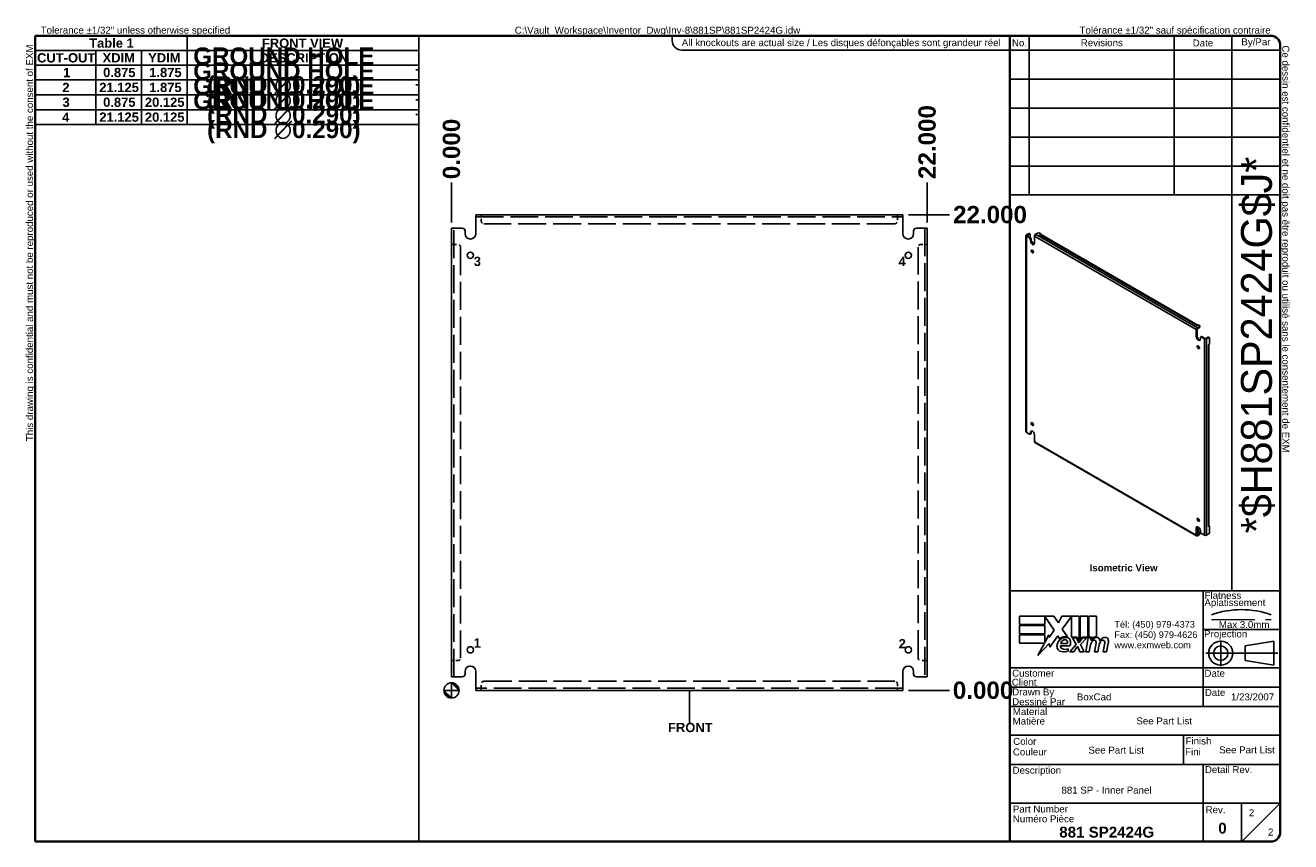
# Model space of a CAD drawing. Header units: inches. Extents: x 2.5 to 61, y 1.7 to 39.5.
import ezdxf
from ezdxf.enums import TextEntityAlignment as Align

# ---------------------------------------------------------------- set-up
doc = ezdxf.new("R2010")
doc.units = ezdxf.units.IN
doc.header["$LTSCALE"] = 6.666667
doc.header["$MEASUREMENT"] = 0
for name, pattern in [('CHAIN', [0.7087, 0.4724, -0.0591, 0.1181, -0.0591]), ('DASHED', [0.2067, 0.1654, -0.0413]), ('DASHED_SPACE', [0.2067, 0.1654, -0.0413])]:
    doc.linetypes.add(name, pattern=pattern)
doc.layers.get('0').update_dxf_attribs({"lineweight": 25})
for name, color, linetype, lineweight in [('Centerline(ANSI)', 7, 'Continuous', 25), ('Dimensions(ANSI)', 7, 'Continuous', 25), ('Hidden Edges(ANSI)', 7, 'DASHED_SPACE', 25), ('Sketch Geometry(ANSI)', 7, 'Continuous', 25), ('Symbols(ANSI)', 7, 'Continuous', 25), ('Visible Edges(ANSI)', 7, 'Continuous', 25), ('Visible Tangent Edges(ANSI)', 7, 'Continuous', 25), ('Work Point(ANSI)', 7, 'Continuous', 25)]:
    doc.layers.add(name, color=color, linetype=linetype, lineweight=lineweight)
doc.styles.add('Current-ANSI', font='arial.ttf')
doc.styles.add('Dimension-ANSI', font='arialbd.ttf')
doc.styles.add('Text Style44', font='arialbd.ttf')
doc.styles.add('Text Style83', font='FRE3OF9X.TTF')
doc.dimstyles.new('INCH-ANSI', dxfattribs={"dimscale": 6.666667, "dimtxt": 0.12, "dimasz": 0.098425, "dimexe": 0.04, "dimexo": 0.04, "dimgap": 0.031496, "dimtad": 0, "dimtih": 1, "dimtoh": 1, "dimdec": 3, "dimrnd": 1e-08, "dimzin": 0, "dimdsep": 46, "dimtxsty": 'Dimension-ANSI', "dimcen": 0.09, "dimdle": 0.312, "dimclrd": 179, "dimclre": 179, "dimclrt": 7, "dimadec": 1, "dimazin": 0, "dimtfac": 1, "dimtdec": 3, "dimtofl": 0, "dimtmove": 0, "dimatfit": 3, "dimfxl": 1, "dimtolj": 1, "dimtzin": 4, "dimlwd": 25, "dimlwe": 25, "dimarcsym": 0})
doc.dimstyles.new('INCH-ANSI-VERTICAL', dxfattribs={"dimscale": 6.666667, "dimtxt": 0.12, "dimasz": 0.098425, "dimexe": 0.04, "dimexo": 0.04, "dimgap": 0.031496, "dimtad": 0, "dimtih": 1, "dimtoh": 1, "dimdec": 3, "dimrnd": 1e-08, "dimzin": 0, "dimdsep": 46, "dimtxsty": 'Dimension-ANSI', "dimcen": 0.09, "dimdle": 0.312, "dimclrd": 179, "dimclre": 179, "dimclrt": 7, "dimadec": 1, "dimazin": 0, "dimtfac": 1, "dimtdec": 3, "dimtofl": 0, "dimtmove": 0, "dimatfit": 3, "dimfxl": 1, "dimtolj": 1, "dimtzin": 4, "dimlwd": 25, "dimlwe": 25, "dimarcsym": 0})

# ---------------------------------------------------------------- blocks, each defined once
blk = doc.blocks.new('Origin Indicator Symbol1')
at = {"layer": 'Dimensions(ANSI)'}
h = blk.add_hatch(color=7, dxfattribs=at)
edge = h.paths.add_edge_path(flags=0)
edge.add_line((5.83, 2.313), (5.928, 2.214))
edge.add_arc((5.83, 2.214), 0.0984, 0, 90)
h = blk.add_hatch(color=7, dxfattribs=at)
edge = h.paths.add_edge_path(flags=0)
edge.add_line((5.83, 2.116), (5.731, 2.214))
edge.add_arc((5.83, 2.214), 0.0984, 180, 270)
at = {"layer": 'Dimensions(ANSI)', "color": 7, "linetype": 'Continuous'}
for p, q in [((5.83, 2.313), (5.928, 2.214)), ((5.83, 2.116), (5.731, 2.214))]:
    blk.add_line(p, q, dxfattribs=at)
at = {"layer": 'Dimensions(ANSI)', "color": 7, "linetype": 'Continuous', "flags": 128}
for points in [[(5.83, 2.214), (5.928, 2.214), (5.83, 2.313), (5.83, 2.214)], [(5.83, 2.214), (5.83, 2.313), (5.83, 2.116), (5.83, 2.214)], [(5.83, 2.214), (5.83, 2.116), (5.731, 2.214), (5.83, 2.214)], [(5.83, 2.214), (5.731, 2.214), (5.83, 2.214), (5.83, 2.214)]]:
    blk.add_lwpolyline(points, dxfattribs=at)
at = {"layer": 'Dimensions(ANSI)', "color": 7, "linetype": 'Continuous'}
blk.add_circle((5.83, 2.214), 0.0984, dxfattribs=at)
for start, end in [(0, 90), (180, 270)]:
    blk.add_arc((5.83, 2.214), 0.0984, start, end, dxfattribs=at)
at = {"layer": 'Dimensions(ANSI)', "color": 7}
for points in [[(5.83, 2.214), (5.928, 2.214), (5.83, 2.313), (5.83, 2.214)], [(5.83, 2.214), (5.83, 2.313), (5.83, 2.116), (5.83, 2.214)], [(5.83, 2.214), (5.83, 2.116), (5.731, 2.214), (5.83, 2.214)], [(5.83, 2.214), (5.731, 2.214), (5.83, 2.214)]]:
    blk.add_solid(points, dxfattribs=at)
blk = doc.blocks.new('Datum Identifier4')
at = {"layer": 'Symbols(ANSI)', "color": 7, "linetype": 'Continuous', "lineweight": 25}
for p, q in [((8.91, 2.116), (8.91, 2.214)), ((8.91, 2.116), (8.91, 1.98)), ((8.91, 1.98), (8.91, 1.796))]:
    blk.add_line(p, q, dxfattribs=at)
at = {"layer": 'Symbols(ANSI)', "color": 7, "insert": (8.634, 1.672), "char_height": 0.12, "attachment_point": 7, "line_spacing_factor": 0.25, "style": 'Dimension-ANSI'}
blk.add_mtext('FRONT', dxfattribs=at)
blk = doc.blocks.new('Hole Table1')
at = {"layer": 'Symbols(ANSI)'}
for p, q in [((0.438, 9.541), (0.438, 10.692)), ((0.438, 10.692), (5.407, 10.692)), ((5.407, 10.692), (5.407, 9.541)), ((0.438, 10.501), (1.225, 10.501)), ((1.225, 10.501), (1.225, 10.311)), ((1.225, 10.501), (1.816, 10.501)), ((1.225, 10.501), (1.225, 10.311)), ((1.816, 10.501), (1.816, 10.311)), ((1.816, 10.501), (2.406, 10.501)), ((1.816, 10.501), (1.816, 10.311)), ((2.406, 10.501), (2.406, 10.311)), ((2.406, 10.501), (5.407, 10.501)), ((2.406, 10.501), (2.406, 10.311)), ((0.438, 10.311), (1.225, 10.311)), ((0.438, 10.311), (1.225, 10.311)), ((1.225, 10.311), (1.816, 10.311)), ((1.225, 10.311), (1.225, 10.119)), ((1.225, 10.311), (1.816, 10.311)), ((1.225, 10.311), (1.225, 10.119)), ((1.816, 10.311), (2.406, 10.311)), ((1.816, 10.311), (1.816, 10.119)), ((1.816, 10.311), (2.406, 10.311)), ((1.816, 10.311), (1.816, 10.119)), ((2.406, 10.311), (5.407, 10.311)), ((2.406, 10.311), (2.406, 10.119)), ((2.406, 10.311), (5.407, 10.311)), ((2.406, 10.311), (2.406, 10.119)), ((0.438, 10.119), (1.225, 10.119)), ((0.438, 10.119), (1.225, 10.119)), ((1.225, 10.119), (1.816, 10.119)), ((1.225, 10.119), (1.225, 9.926)), ((1.225, 10.119), (1.816, 10.119)), ((1.225, 10.119), (1.225, 9.926)), ((1.816, 10.119), (2.406, 10.119)), ((1.816, 10.119), (1.816, 9.926)), ((1.816, 10.119), (2.406, 10.119)), ((1.816, 10.119), (1.816, 9.926)), ((2.406, 10.119), (5.407, 10.119)), ((2.406, 10.119), (2.406, 9.926)), ((2.406, 10.119), (5.407, 10.119)), ((2.406, 10.119), (2.406, 9.926)), ((0.438, 9.926), (1.225, 9.926)), ((0.438, 9.926), (1.225, 9.926)), ((1.225, 9.926), (1.816, 9.926)), ((1.225, 9.926), (1.225, 9.733)), ((1.225, 9.926), (1.816, 9.926)), ((1.225, 9.926), (1.225, 9.733)), ((1.816, 9.926), (2.406, 9.926)), ((1.816, 9.926), (1.816, 9.733)), ((1.816, 9.926), (2.406, 9.926)), ((1.816, 9.926), (1.816, 9.733)), ((2.406, 9.926), (5.407, 9.926)), ((2.406, 9.926), (2.406, 9.733)), ((2.406, 9.926), (5.407, 9.926)), ((2.406, 9.926), (2.406, 9.733)), ((0.438, 9.733), (1.225, 9.733)), ((0.438, 9.733), (1.225, 9.733)), ((1.225, 9.733), (1.816, 9.733)), ((1.225, 9.733), (1.225, 9.541)), ((1.225, 9.733), (1.816, 9.733)), ((1.225, 9.733), (1.225, 9.541)), ((1.816, 9.733), (2.406, 9.733)), ((1.816, 9.733), (1.816, 9.541)), ((1.816, 9.733), (2.406, 9.733)), ((1.816, 9.733), (1.816, 9.541)), ((2.406, 9.733), (5.407, 9.733)), ((2.406, 9.733), (2.406, 9.541)), ((2.406, 9.733), (5.407, 9.733)), ((2.406, 9.733), (2.406, 9.541)), ((0.438, 9.541), (1.225, 9.541)), ((5.407, 9.541), (0.438, 9.541)), ((1.225, 9.541), (1.816, 9.541)), ((1.816, 9.541), (2.406, 9.541)), ((2.406, 9.541), (5.407, 9.541))]:
    blk.add_line(p, q, dxfattribs=at)
at = {"layer": 'Symbols(ANSI)', "color": 7, "char_height": 0.12, "attachment_point": 7, "line_spacing_factor": 0.25, "style": 'Dimension-ANSI'}
for s, insert in [('                                          FRONT VIEW', (1.418, 10.534)), ('CUT-OUT', (0.463, 10.344)), ('XDIM', (1.311, 10.346)), ('YDIM', (1.901, 10.346)), ('DESCRIPTION', (3.346, 10.344)), ('1', (0.799, 10.155)), ('0.875', (1.318, 10.154)), ('1.875', (1.915, 10.154)), ('-', (5.361, 10.204)), ('2', (0.79, 9.962)), ('21.125', (1.269, 9.961)), ('1.875', (1.915, 9.961)), ('-', (5.361, 10.011)), ('3', (0.792, 9.769)), ('0.875', (1.318, 9.769)), ('20.125', (1.859, 9.769)), ('-', (5.361, 9.818)), ('4', (0.788, 9.577)), ('21.125', (1.269, 9.576)), ('20.125', (1.859, 9.576)), ('-', (5.361, 9.626))]:
    blk.add_mtext(s, dxfattribs=dict(at, insert=insert))
blk = doc.blocks.new('Leader Text1')
at = {"layer": 'Symbols(ANSI)', "color": 7, "insert": (6.118, 7.708), "char_height": 0.12, "attachment_point": 7, "line_spacing_factor": 0.25, "style": 'Dimension-ANSI'}
blk.add_mtext('3', dxfattribs=at)
blk = doc.blocks.new('Leader Text2')
at = {"layer": 'Symbols(ANSI)', "color": 7, "insert": (11.619, 7.709), "char_height": 0.12, "attachment_point": 7, "line_spacing_factor": 0.25, "style": 'Dimension-ANSI'}
blk.add_mtext('4', dxfattribs=at)
blk = doc.blocks.new('Leader Text3')
at = {"layer": 'Symbols(ANSI)', "color": 7, "insert": (6.117, 2.768), "char_height": 0.12, "attachment_point": 7, "line_spacing_factor": 0.25, "style": 'Dimension-ANSI'}
blk.add_mtext('1', dxfattribs=at)
blk = doc.blocks.new('Leader Text4')
at = {"layer": 'Symbols(ANSI)', "color": 7, "insert": (11.621, 2.759), "char_height": 0.12, "attachment_point": 7, "line_spacing_factor": 0.25, "style": 'Dimension-ANSI'}
blk.add_mtext('2', dxfattribs=at)
blk = doc.blocks.new('*D15')
at = {"layer": 'Defpoints', "color": 0, "linetype": 'Continuous', "transparency": 16777216}
for p in [(22.175, 32.178), (22.175, 30.071), (22.175, 30.071)]:
    blk.add_point(p, dxfattribs=at)
at = {"layer": 'Dimensions(ANSI)', "color": 179, "linetype": 'Continuous', "lineweight": 25, "transparency": 16777216}
blk.add_line((22.175, 30.338), (22.175, 32.178), dxfattribs=at)
at = {"layer": 'Dimensions(ANSI)', "color": 7, "linetype": 'Continuous', "lineweight": 25, "transparency": 16777216, "insert": (22.175, 33.735), "char_height": 0.8, "attachment_point": 5, "rotation": 90, "style": 'Dimension-ANSI'}
blk.add_mtext('\\A1;0.000', dxfattribs=at)
blk = doc.blocks.new('*D16')
at = {"layer": 'Defpoints', "color": 0, "linetype": 'Continuous', "transparency": 16777216}
for p in [(44.175, 32.178), (22.175, 30.071), (44.175, 30.071)]:
    blk.add_point(p, dxfattribs=at)
at = {"layer": 'Dimensions(ANSI)', "color": 179, "linetype": 'Continuous', "lineweight": 25, "transparency": 16777216}
blk.add_line((44.175, 30.338), (44.175, 32.178), dxfattribs=at)
at = {"layer": 'Dimensions(ANSI)', "color": 7, "linetype": 'Continuous', "lineweight": 25, "transparency": 16777216, "insert": (44.175, 34.055), "char_height": 0.8, "attachment_point": 5, "rotation": 90, "style": 'Dimension-ANSI'}
blk.add_mtext('\\A1;22.000', dxfattribs=at)
blk = doc.blocks.new('*D17')
at = {"layer": 'Defpoints', "color": 0, "linetype": 'Continuous', "transparency": 16777216}
for p in [(43.05, 8.696), (43.05, 8.696), (45.203, 8.696)]:
    blk.add_point(p, dxfattribs=at)
at = {"layer": 'Dimensions(ANSI)', "color": 179, "linetype": 'Continuous', "lineweight": 25, "transparency": 16777216}
blk.add_line((43.316, 8.696), (45.203, 8.696), dxfattribs=at)
at = {"layer": 'Dimensions(ANSI)', "color": 7, "linetype": 'Continuous', "lineweight": 25, "transparency": 16777216, "insert": (46.76, 8.696), "char_height": 0.8, "attachment_point": 5, "style": 'Dimension-ANSI'}
blk.add_mtext('\\A1;0.000', dxfattribs=at)
blk = doc.blocks.new('*D18')
at = {"layer": 'Defpoints', "color": 0, "linetype": 'Continuous', "transparency": 16777216}
for p in [(43.05, 30.696), (45.203, 30.696), (43.05, 8.696)]:
    blk.add_point(p, dxfattribs=at)
at = {"layer": 'Dimensions(ANSI)', "color": 179, "linetype": 'Continuous', "lineweight": 25, "transparency": 16777216}
blk.add_line((43.316, 30.696), (45.203, 30.696), dxfattribs=at)
at = {"layer": 'Dimensions(ANSI)', "color": 7, "linetype": 'Continuous', "lineweight": 25, "transparency": 16777216, "insert": (47.081, 30.696), "char_height": 0.8, "attachment_point": 5, "style": 'Dimension-ANSI'}
blk.add_mtext('\\A1;22.000', dxfattribs=at)
blk = doc.blocks.new('Hole Table2')
at = {"layer": 'Symbols(ANSI)'}
for p, q in [((0.437, 9.541), (0.437, 10.692)), ((0.437, 10.692), (2.406, 10.692)), ((2.406, 10.692), (2.406, 9.541)), ((0.437, 10.501), (1.225, 10.501)), ((1.225, 10.501), (1.225, 10.311)), ((1.225, 10.501), (1.815, 10.501)), ((1.225, 10.501), (1.225, 10.311)), ((1.815, 10.501), (1.815, 10.311)), ((1.815, 10.501), (2.406, 10.501)), ((1.815, 10.501), (1.815, 10.311)), ((0.437, 10.311), (1.225, 10.311)), ((0.437, 10.311), (1.225, 10.311)), ((1.225, 10.311), (1.815, 10.311)), ((1.225, 10.311), (1.225, 10.119)), ((1.225, 10.311), (1.815, 10.311)), ((1.225, 10.311), (1.225, 10.119)), ((1.815, 10.311), (2.406, 10.311)), ((1.815, 10.311), (1.815, 10.119)), ((1.815, 10.311), (2.406, 10.311)), ((1.815, 10.311), (1.815, 10.119)), ((0.437, 10.119), (1.225, 10.119)), ((0.437, 10.119), (1.225, 10.119)), ((1.225, 10.119), (1.815, 10.119)), ((1.225, 10.119), (1.225, 9.926)), ((1.225, 10.119), (1.815, 10.119)), ((1.225, 10.119), (1.225, 9.926)), ((1.815, 10.119), (2.406, 10.119)), ((1.815, 10.119), (1.815, 9.926)), ((1.815, 10.119), (2.406, 10.119)), ((1.815, 10.119), (1.815, 9.926)), ((0.437, 9.926), (1.225, 9.926)), ((0.437, 9.926), (1.225, 9.926)), ((1.225, 9.926), (1.815, 9.926)), ((1.225, 9.926), (1.225, 9.733)), ((1.225, 9.926), (1.815, 9.926)), ((1.225, 9.926), (1.225, 9.733)), ((1.815, 9.926), (2.406, 9.926)), ((1.815, 9.926), (1.815, 9.733)), ((1.815, 9.926), (2.406, 9.926)), ((1.815, 9.926), (1.815, 9.733)), ((0.437, 9.733), (1.225, 9.733)), ((0.437, 9.733), (1.225, 9.733)), ((1.225, 9.733), (1.815, 9.733)), ((1.225, 9.733), (1.225, 9.541)), ((1.225, 9.733), (1.815, 9.733)), ((1.225, 9.733), (1.225, 9.541)), ((1.815, 9.733), (2.406, 9.733)), ((1.815, 9.733), (1.815, 9.541)), ((1.815, 9.733), (2.406, 9.733)), ((1.815, 9.733), (1.815, 9.541)), ((0.437, 9.541), (1.225, 9.541)), ((2.406, 9.541), (0.437, 9.541)), ((1.225, 9.541), (1.815, 9.541)), ((1.815, 9.541), (2.406, 9.541))]:
    blk.add_line(p, q, dxfattribs=at)
at = {"layer": 'Symbols(ANSI)', "color": 7, "char_height": 0.12, "attachment_point": 7, "line_spacing_factor": 0.25, "style": 'Dimension-ANSI'}
for s, insert in [('Table 1', (1.137, 10.535)), ('CUT-OUT', (0.462, 10.344)), ('XDIM', (1.311, 10.346)), ('YDIM', (1.901, 10.346)), ('1', (0.799, 10.155)), ('0.875', (1.318, 10.154)), ('1.875', (1.915, 10.154)), ('2', (0.789, 9.962)), ('21.125', (1.268, 9.961)), ('1.875', (1.915, 9.961)), ('3', (0.791, 9.769)), ('0.875', (1.318, 9.769)), ('20.125', (1.859, 9.769)), ('4', (0.788, 9.577)), ('21.125', (1.268, 9.576)), ('20.125', (1.859, 9.576))]:
    blk.add_mtext(s, dxfattribs=dict(at, insert=insert))
blk = doc.blocks.new('Leader Text5')
at = {"layer": 'Symbols(ANSI)', "color": 7, "insert": (6.117, 2.768), "char_height": 0.12, "attachment_point": 7, "line_spacing_factor": 0.25, "style": 'Dimension-ANSI'}
blk.add_mtext('1', dxfattribs=at)
blk = doc.blocks.new('Title Blocks EXM - ANSI B')
for p, q in [((13.372, 3.063), (13.372, 3.17)), ((13.372, 3.17), (13.818, 3.17)), ((13.824, 2.989), (13.701, 3.168)), ((13.701, 3.168), (13.701, 3.063)), ((13.818, 3.17), (13.877, 3.083)), ((13.877, 3.083), (13.923, 3.17)), ((13.923, 3.17), (14.146, 3.17)), ((14.046, 3.166), (13.924, 3.002)), ((14.046, 2.9), (14.046, 3.166)), ((14.146, 3.17), (14.146, 2.842)), ((14.16, 3.17), (14.259, 3.17)), ((14.16, 2.866), (14.16, 3.17)), ((14.259, 3.17), (14.259, 2.9)), ((14.273, 3.17), (14.372, 3.17)), ((14.273, 2.9), (14.273, 3.17)), ((14.372, 3.17), (14.372, 2.905)), ((13.701, 3.063), (13.372, 3.063)), ((13.372, 3.049), (13.701, 3.049)), ((13.372, 2.942), (13.372, 3.049)), ((13.701, 3.049), (13.701, 2.942)), ((13.758, 2.895), (13.824, 2.989)), ((13.924, 3.002), (13.993, 2.903)), ((13.701, 2.942), (13.372, 2.942)), ((13.372, 2.82), (13.372, 2.927)), ((13.372, 2.927), (13.701, 2.927)), ((13.695, 2.82), (13.372, 2.82)), ((13.612, 2.661), (13.695, 2.82)), ((13.758, 2.815), (13.612, 2.661)), ((13.701, 2.831), (13.752, 2.929)), ((13.701, 2.927), (13.701, 2.831)), ((13.752, 2.929), (13.758, 2.895)), ((13.765, 2.768), (13.758, 2.815)), ((13.87, 2.914), (13.765, 2.768)), ((13.893, 2.876), (13.87, 2.914)), ((13.905, 2.788), (14.027, 2.788)), ((13.91, 2.818), (13.99, 2.818)), ((14.023, 2.709), (14.105, 2.802)), ((14.121, 2.9), (14.046, 2.9)), ((14.059, 2.891), (14.113, 2.891)), ((14.105, 2.802), (14.059, 2.891)), ((14.113, 2.891), (14.139, 2.83)), ((14.146, 2.842), (14.121, 2.9)), ((14.139, 2.83), (14.146, 2.83)), ((14.146, 2.83), (14.19, 2.891)), ((14.185, 2.9), (14.16, 2.866)), ((14.245, 2.891), (14.164, 2.803)), ((14.164, 2.803), (14.209, 2.709)), ((14.259, 2.9), (14.185, 2.9)), ((14.19, 2.891), (14.245, 2.891)), ((14.232, 2.709), (14.264, 2.891)), ((14.264, 2.891), (14.302, 2.891)), ((14.314, 2.9), (14.273, 2.9)), ((14.302, 2.891), (14.299, 2.859)), ((14.299, 2.859), (14.309, 2.859)), ((14.312, 2.88), (14.314, 2.9)), ((14.345, 2.709), (14.365, 2.824)), ((14.457, 2.709), (14.477, 2.824)), ((14.523, 2.823), (14.501, 2.709)), ((14.005, 2.718), (14.005, 2.748)), ((14.077, 2.709), (14.023, 2.709)), ((14.122, 2.774), (14.077, 2.709)), ((14.13, 2.774), (14.122, 2.774)), ((14.155, 2.709), (14.13, 2.774)), ((14.209, 2.709), (14.155, 2.709)), ((14.276, 2.709), (14.232, 2.709)), ((14.289, 2.784), (14.276, 2.709)), ((14.389, 2.709), (14.345, 2.709)), ((14.402, 2.784), (14.389, 2.709)), ((14.501, 2.709), (14.457, 2.709))]:
    blk.add_line(p, q)
for centre, radius, start, end in [((13.991, 2.772), 0.133, 134.1684, 176.5646), ((13.968, 2.796), 0.11, 77.079, 133.1785), ((13.968, 2.796), 0.0996, 80.4085, 134.1684), ((13.936, 2.779), 0.032, 163.5261, 244.6784), ((13.965, 2.811), 0.056, 109.3797, 172.9975), ((13.959, 2.83), 0.0365, 51.1652, 109.3797), ((13.962, 2.833), 0.0318, 331.4547, 51.1652), ((13.981, 2.843), 0.0507, 23.8445, 85.0802), ((13.941, 2.826), 0.094, 336.1555, 23.8445), ((14.442, 2.757), 0.155, 147.5992, 170), ((14.376, 2.816), 0.08, 89.4776, 147.4114), ((14.346, 2.818), 0.042, 96.03, 147.5992), ((14.37, 2.825), 0.08, 88.7952, 136.5849), ((14.344, 2.839), 0.02, 23.5571, 96.03), ((14.325, 2.831), 0.041, 350, 23.5571), ((14.377, 2.862), 0.0338, 16.9928, 89.4776), ((14.555, 2.759), 0.155, 148.5584, 170.8257), ((14.317, 2.844), 0.096, 3.6169, 16.9928), ((14.486, 2.814), 0.0819, 89.6788, 153.9508), ((14.458, 2.818), 0.042, 96.1027, 147.6083), ((14.456, 2.839), 0.02, 23.5487, 96.1027), ((14.437, 2.831), 0.041, 349.9922, 23.5487), ((14.487, 2.861), 0.035, 18.4748, 89.6788), ((14.429, 2.842), 0.096, 349, 18.4748), ((13.925, 2.776), 0.0658, 176.5646, 261.5605), ((13.945, 2.911), 0.202, 261.5605, 287.3343), ((13.966, 2.842), 0.102, 244.6784, 292.5609)]:
    blk.add_arc(centre, radius, start, end)
at = {"layer": 'Centerline(ANSI)', "linetype": 'DASHED', "lineweight": 18, "ltscale": 0.507983}
blk.add_line((15.861, 3.128), (16.632, 3.128), dxfattribs=at)
at = {"layer": 'Centerline(ANSI)', "linetype": 'CHAIN', "ltscale": 0.185148}
blk.add_line((15.979, 2.855), (15.979, 2.521), dxfattribs=at)
at = {"layer": 'Centerline(ANSI)', "linetype": 'CHAIN', "ltscale": 0.437897}
blk.add_line((15.786, 2.691), (16.717, 2.691), dxfattribs=at)
at = {"layer": 'Sketch Geometry(ANSI)'}
for p, q in [((13.25, 10.687), (16.625, 10.687)), ((13.5, 10.687), (13.5, 8.625)), ((15.375, 10.687), (15.375, 8.625)), ((16.125, 10.687), (16.125, 3.5)), ((13.25, 10.5), (16.75, 10.5)), ((16.75, 10.562), (16.75, 0.375)), ((13.25, 10.125), (16.75, 10.125)), ((13.25, 9.75), (16.75, 9.75)), ((16.75, 9.375), (13.25, 9.375)), ((13.25, 9), (16.75, 9)), ((16.75, 9), (16.75, 8.625)), ((13.25, 8.625), (16.75, 8.625)), ((16.75, 3.5), (13.25, 3.5)), ((15.75, 2), (15.75, 3.5)), ((15.75, 3), (16.75, 3)), ((16.669, 2.847), (16.294, 2.785)), ((16.669, 2.535), (16.669, 2.847)), ((16.294, 2.785), (16.294, 2.598)), ((16.75, 2.5), (13.25, 2.5)), ((16.294, 2.598), (16.669, 2.535)), ((16.75, 2.25), (13.25, 2.25)), ((16.75, 2), (13.25, 2)), ((13.25, 1.629), (16.75, 1.629)), ((15.499, 1.629), (15.499, 1.25)), ((13.25, 1.25), (16.75, 1.25)), ((15.75, 1.25), (15.75, 0.75)), ((15.75, 0.75), (13.25, 0.75)), ((16.25, 0.75), (15.75, 0.75)), ((15.75, 0.75), (15.75, 0.25)), ((16.25, 0.25), (16.25, 0.75)), ((16.25, 0.75), (16.75, 0.75)), ((16.25, 0.25), (16.75, 0.75)), ((16.625, 0.25), (13.25, 0.25))]:
    blk.add_line(p, q, dxfattribs=at)
at = {"layer": 'Sketch Geometry(ANSI)', "linetype": 'Continuous', "lineweight": 35}
for p, q in [((13.25, 8.625), (13.25, 10.687)), ((13.25, 8.625), (13.25, 3.5)), ((13.25, 0.25), (13.25, 3.5))]:
    blk.add_line(p, q, dxfattribs=at)
at = {"layer": 'Sketch Geometry(ANSI)'}
for radius in [0.156, 0.0935]:
    blk.add_circle((15.979, 2.691), radius, dxfattribs=at)
for centre, radius, start, end in [((16.625, 10.562), 0.125, 0, 90), ((16.247, 2.112), 1.143, 70.2973, 109.7027), ((16.625, 0.375), 0.125, 270, 0)]:
    blk.add_arc(centre, radius, start, end, dxfattribs=at)
at = {"layer": 'Symbols(ANSI)', "color": 7, "char_height": 0.09, "style": 'Current-ANSI'}
for s, insert, width, attachment_point in [('Revisions', (14.439, 10.596), 1.87331, 5), ('By/Par', (16.435, 10.594), 0.62202, 5), ('No.', (13.373, 10.595), 0.25039, 5), ('Date', (15.749, 10.593), 0.75135, 5), ('Date', (15.773, 2.136), 0.26554, 7), ('Rev.', (15.783, 0.618), 0.25854, 7)]:
    blk.add_mtext(s, dxfattribs=dict(at, insert=insert, width=width, attachment_point=attachment_point))
for s, insert, attachment_point in [('\\fArial|b1|i0;\\H0.0900;Isometric View', (14.281, 3.842), 1), ('Flatness', (15.77, 3.393), 7), ('Aplatissement', (15.768, 3.275), 7), ('Max 3.0mm', (15.954, 3.015), 7), ('Projection', (15.764, 2.87), 7), ('Customer', (13.278, 2.386), 7), ('Date', (15.768, 2.385), 7), ('Client', (13.273, 2.269), 7), ('Drawn By', (13.278, 2.117), 7), ('Dessiné Par', (13.278, 2.016), 7), ('Material', (13.286, 1.889), 7), ('Matière', (13.284, 1.766), 7), ('Couleur', (13.287, 1.366), 7), ('Color', (13.291, 1.503), 7), ('Fini', (15.518, 1.37), 7), ('Finish', (15.523, 1.508), 7), ('Description', (13.283, 1.103), 7), ('Detail Rev.', (15.774, 1.137), 7), ('Part Number', (13.287, 0.627), 7), ('Numéro Pièce', (13.286, 0.5), 7)]:
    blk.add_mtext(s, dxfattribs=dict(at, insert=insert, attachment_point=attachment_point))
at = {"layer": 'Symbols(ANSI)', "color": 7, "insert": (14.602, 3.107), "char_height": 0.085, "attachment_point": 1, "line_spacing_factor": 0.944221, "style": 'Current-ANSI'}
blk.add_mtext('\\fArial|b0|i0;\\H0.0850;Tél: (450) 979-4373\\PFax: (450) 979-4626\\Pwww.exmweb.com', dxfattribs=at)
at = {"layer": 'Symbols(ANSI)', "color": 7, "style": 'Current-ANSI'}
for tag, p in [('REV1', (13.375, 10.313)), ('REV1DATE', (15.75, 10.31)), ('REV1BY', (16.437, 10.313)), ('REV2', (13.373, 9.938)), ('REV2DATE', (15.747, 9.941)), ('REV2BY', (16.437, 9.938)), ('REV3', (13.374, 9.563)), ('REV3DATE', (15.752, 9.563)), ('REV3BY', (16.437, 9.564)), ('REV4', (13.377, 9.188)), ('REV4DATE', (15.752, 9.188)), ('REV4BY', (16.441, 9.188)), ('REV5', (13.373, 8.813)), ('REV5DATE', (15.752, 8.813)), ('REV5BY', (16.438, 8.811)), ('MFG_APPROVED_DATE', (16.393, 2.374)), ('DETAIL_REV', (16.249, 0.926))]:
    blk.add_attdef(tag, text='', height=0.09, dxfattribs=at).set_placement(p, align=Align.MIDDLE_CENTER)
for tag, p in [('REV1DESC', (13.526, 10.31)), ('REV2DESC', (13.525, 9.937)), ('REV3DESC', (13.528, 9.564)), ('REV4DESC', (13.533, 9.19)), ('REV5DESC', (13.532, 8.811)), ('COMPANY', (14.12, 2.375))]:
    blk.add_attdef(tag, text='', height=0.09, dxfattribs=at).set_placement(p, align=Align.MIDDLE_LEFT)
at = {"layer": 'Symbols(ANSI)', "color": 7, "style": 'Text Style83'}
blk.add_attdef('BARCODE_001', (16.642, 4.244), '', height=0.4, rotation=90, dxfattribs=at)
at = {"layer": 'Symbols(ANSI)', "color": 7}
for tag, p, height, style in [('AUTHOR_001', (14.116, 2.08), 0.09, 'Current-ANSI'), ('IDW_DATE_001', (16.112, 2.08), 0.09, 'Current-ANSI'), ('MATERIEL_001', (14.887, 1.769), 0.09, 'Current-ANSI'), ('COLOR_001', (14.265, 1.391), 0.09, 'Current-ANSI'), ('FINISH_001', (15.959, 1.394), 0.09, 'Current-ANSI'), ('IDW_DESC_001', (13.916, 0.873), 0.09, 'Current-ANSI'), ('Sheet_Number_001', (16.343, 0.58), 0.09, 'Current-ANSI'), ('IDW_REV_001', (15.947, 0.355), 0.14, 'Text Style44'), ('IDW_NAME_001', (13.888, 0.304), 0.14, 'Text Style44'), ('Number_of_sheets_001', (16.591, 0.33), 0.09, 'Current-ANSI')]:
    blk.add_attdef(tag, p, '', height=height, dxfattribs=dict(at, style=style))
blk = doc.blocks.new('Borders EXM - B (Inch) - B')
at = {"layer": 'Sketch Geometry(ANSI)', "linetype": 'Continuous', "lineweight": 35}
for p, q in [((16.438, 10.692), (0.437, 10.692)), ((0.437, 10.692), (0.437, 0.255)), ((16.562, 0.38), (16.562, 10.567)), ((0.437, 0.255), (16.438, 0.255))]:
    blk.add_line(p, q, dxfattribs=at)
at = {"layer": 'Sketch Geometry(ANSI)'}
for p, q in [((5.407, 10.692), (5.407, 0.255)), ((8.688, 10.63), (8.688, 10.692)), ((13.062, 10.692), (13.062, 10.505)), ((13.062, 10.505), (8.812, 10.505))]:
    blk.add_line(p, q, dxfattribs=at)
at = {"layer": 'Sketch Geometry(ANSI)', "linetype": 'Continuous', "lineweight": 35}
for centre, start, end in [((16.438, 10.567), 0, 90), ((16.438, 0.38), 270, 0)]:
    blk.add_arc(centre, 0.125, start, end, dxfattribs=at)
at = {"layer": 'Sketch Geometry(ANSI)'}
blk.add_arc((8.812, 10.63), 0.125, 180, 270, dxfattribs=at)
at = {"layer": 'Symbols(ANSI)', "color": 7, "char_height": 0.09, "style": 'Current-ANSI'}
for s, insert, attachment_point in [('Tolerance ±1/32" unless otherwise specified', (0.509, 10.692), 7), ('Tolérance ±1/32" sauf spécification contraire', (13.963, 10.692), 7), ('All knockouts are actual size / Les disques défonçables sont grandeur réel', (8.812, 10.647), 1)]:
    blk.add_mtext(s, dxfattribs=dict(at, insert=insert, attachment_point=attachment_point))
at = {"layer": 'Symbols(ANSI)', "color": 7, "char_height": 0.09, "attachment_point": 7, "style": 'Current-ANSI'}
for s, insert, rotation in [('This drawing is confidential and must not be reproduced or used without the consent of EXM', (0.437, 5.442), 90), ('Ce dessin est confidentiel et ne doit pas être reproduit ou utilisé sans le consentement de EXM', (16.562, 10.567), 270)]:
    blk.add_mtext(s, dxfattribs=dict(at, insert=insert, rotation=rotation))
at = {"layer": 'Symbols(ANSI)', "color": 7, "style": 'Current-ANSI'}
blk.add_attdef('FILENAME_AND_PATH_001', (6.649, 10.718), '', height=0.09, dxfattribs=at)

msp = doc.modelspace()

# ---------------------------------------------------------------- linework, layer by layer
at = {"layer": 'Hidden Edges(ANSI)', "ltscale": 1.163206}
for p, q in [((23.2996, 30.591), (43.0496, 30.591)), ((43.0496, 8.801), (23.2996, 8.801))]:
    msp.add_line(p, q, dxfattribs=at)
at = {"layer": 'Hidden Edges(ANSI)', "ltscale": 0.055898}
for p, q in [((23.5494, 30.591), (23.5494, 30.696)), ((23.5496, 30.591), (23.5496, 30.696)), ((42.7996, 30.591), (42.7996, 30.696)), ((42.7998, 30.591), (42.7998, 30.696)), ((22.2796, 29.3212), (22.1746, 29.3212)), ((22.2796, 29.321), (22.1746, 29.321)), ((44.0696, 29.3212), (44.1746, 29.3212)), ((44.0696, 29.321), (44.1746, 29.321)), ((22.2796, 10.071), (22.1746, 10.071)), ((22.2796, 10.0708), (22.1746, 10.0708)), ((44.0696, 10.071), (44.1746, 10.071)), ((44.0696, 10.0708), (44.1746, 10.0708)), ((23.5494, 8.801), (23.5494, 8.696)), ((23.5496, 8.801), (23.5496, 8.696)), ((42.7996, 8.801), (42.7996, 8.696)), ((42.7998, 8.801), (42.7998, 8.696))]:
    msp.add_line(p, q, dxfattribs=at)
at = {"layer": 'Hidden Edges(ANSI)', "ltscale": 0.02587}
for p, q in [((23.5496, 30.591), (23.5496, 30.56)), ((42.7996, 30.591), (42.7996, 30.56)), ((22.2796, 29.321), (22.3106, 29.321)), ((44.0696, 29.321), (44.0386, 29.321)), ((22.2796, 10.071), (22.3106, 10.071)), ((44.0696, 10.071), (44.0386, 10.071)), ((23.5496, 8.801), (23.5496, 8.832)), ((42.7996, 8.801), (42.7996, 8.832))]:
    msp.add_line(p, q, dxfattribs=at)
at = {"layer": 'Hidden Edges(ANSI)', "ltscale": 0.08363}
for p, q in [((23.5496, 30.403), (23.5496, 30.56)), ((42.7996, 30.56), (42.7996, 30.403)), ((22.3106, 29.321), (22.4676, 29.321)), ((43.8816, 29.321), (44.0386, 29.321)), ((22.4676, 10.071), (22.3106, 10.071)), ((44.0386, 10.071), (43.8816, 10.071)), ((23.5496, 8.832), (23.5496, 8.989)), ((42.7996, 8.989), (42.7996, 8.832))]:
    msp.add_line(p, q, dxfattribs=at)
at = {"layer": 'Hidden Edges(ANSI)', "ltscale": 1.171182}
for p, q in [((22.2796, 9.321), (22.2796, 30.071)), ((44.0696, 30.071), (44.0696, 9.321))]:
    msp.add_line(p, q, dxfattribs=at)
at = {"layer": 'Hidden Edges(ANSI)', "ltscale": 1.169899}
for p, q in [((42.6746, 30.278), (23.6746, 30.278)), ((22.5926, 29.196), (22.5926, 10.196)), ((43.7566, 10.196), (43.7566, 29.196)), ((23.6746, 9.114), (42.6746, 9.114))]:
    msp.add_line(p, q, dxfattribs=at)
at = {"layer": 'Hidden Edges(ANSI)', "ltscale": 0.104616}
for centre, start, end in [((23.6746, 30.403), 180, 270), ((42.6746, 30.403), 270, 0), ((22.4676, 29.196), 0, 90), ((43.8816, 29.196), 90, 180), ((22.4676, 10.196), 270, 0), ((43.8816, 10.196), 180, 270), ((23.6746, 8.989), 90, 180), ((42.6746, 8.989), 0, 90)]:
    msp.add_arc(centre, 0.125, start, end, dxfattribs=at)
at = {"layer": 'Visible Edges(ANSI)'}
for p, q in [((43.0496, 30.696), (23.2996, 30.696)), ((23.2996, 30.696), (23.2996, 30.56)), ((23.2996, 30.56), (23.2996, 29.821)), ((43.0496, 30.696), (43.0496, 30.56)), ((43.0496, 29.821), (43.0496, 30.56)), ((22.1746, 30.071), (22.3106, 30.071)), ((22.1746, 30.071), (22.1746, 9.321)), ((22.6746, 30.071), (22.3106, 30.071)), ((22.7996, 29.821), (22.7996, 29.946)), ((43.5496, 29.946), (43.5496, 29.821)), ((44.0386, 30.071), (43.6746, 30.071)), ((44.1746, 30.071), (44.0386, 30.071)), ((44.1746, 9.321), (44.1746, 30.071)), ((48.7427, 29.7312), (48.7427, 20.655)), ((48.7641, 29.761), (48.8591, 29.8159)), ((48.9019, 29.6219), (48.7641, 29.7015)), ((48.8038, 29.738), (48.8989, 29.7929)), ((48.8038, 29.7245), (48.9417, 29.6449)), ((48.8926, 29.8192), (48.9324, 29.7962)), ((48.9463, 29.7656), (48.9463, 29.642)), ((48.9493, 29.4852), (48.9493, 29.5399)), ((48.9891, 29.5628), (48.9891, 29.5082)), ((48.9959, 29.4636), (49.0175, 29.4511)), ((49.0648, 29.3691), (49.0648, 29.3573)), ((49.1387, 29.6991), (49.1387, 29.3759)), ((49.2853, 29.8432), (49.1902, 29.7883)), ((49.3757, 29.7861), (49.4273, 29.8159)), ((49.3758, 29.7861), (49.3757, 29.7861)), ((49.3758, 29.7861), (49.3758, 29.7861)), ((49.4273, 29.8159), (49.38, 29.8432)), ((56.6893, 25.5884), (49.4123, 29.7898)), ((49.4273, 29.8159), (49.4273, 29.7811)), ((49.0648, 29.0398), (49.0648, 28.9675)), ((56.6201, 25.0564), (56.6201, 25.3797)), ((56.6599, 25.4027), (56.6599, 25.0794)), ((56.6678, 25.576), (56.6679, 25.5761)), ((56.6679, 25.576), (56.6678, 25.576)), ((56.7195, 25.6058), (56.6679, 25.576)), ((56.6717, 25.4689), (56.7667, 25.5238)), ((56.6717, 25.423), (56.7667, 25.4779)), ((56.7667, 25.5785), (56.7195, 25.6058)), ((56.7863, 25.5512), (56.7863, 25.5052)), ((56.8095, 25.0018), (56.8095, 24.9471)), ((56.8234, 25.0324), (56.8632, 25.0554)), ((56.9948, 24.9495), (56.8569, 25.0291)), ((56.8967, 25.0521), (57.0346, 24.9725)), ((57.1531, 25.0274), (57.058, 24.9725)), ((57.1929, 25.0044), (57.0978, 24.9495)), ((57.2264, 25.0077), (57.1866, 25.0307)), ((57.1886, 24.674), (57.2402, 24.7038)), ((57.1886, 24.6739), (57.1886, 24.674)), ((57.1887, 24.6739), (57.1886, 24.6739)), ((57.2101, 16.2836), (57.2101, 24.6863)), ((57.2402, 24.7038), (57.2402, 24.9771)), ((48.7641, 20.6253), (48.9019, 20.5457)), ((48.9354, 20.5424), (48.9752, 20.5653)), ((48.9493, 20.573), (48.9493, 20.6277)), ((48.9891, 20.6506), (48.9891, 20.596)), ((49.051, 21.0277), (49.0396, 21.0211)), ((49.1387, 20.5183), (49.1387, 20.1951)), ((49.1538, 20.1617), (56.6352, 15.8423)), ((56.6201, 15.8757), (56.6201, 16.1989)), ((56.6599, 16.2219), (56.6599, 15.8986)), ((56.6599, 16.2), (56.672, 16.193)), ((56.6678, 15.999), (56.6679, 15.999)), ((56.6679, 15.9989), (56.6678, 15.999)), ((56.7195, 16.0287), (56.6679, 15.9989)), ((56.7667, 15.9468), (56.6717, 15.8919)), ((56.7667, 15.9008), (56.6717, 15.8459)), ((56.6796, 16.088), (56.6796, 16.0194)), ((56.7194, 16.111), (56.7194, 16.0423)), ((56.7195, 16.0287), (56.7667, 16.0014)), ((56.7863, 15.9282), (56.7863, 15.9741)), ((56.8095, 16.0896), (56.8095, 16.0349)), ((56.8569, 15.9529), (56.9948, 15.8733)), ((57.0978, 15.8733), (57.1929, 15.9282)), ((57.2402, 16.2835), (57.1886, 16.2537)), ((57.1886, 16.2537), (57.1886, 16.2538)), ((57.1886, 16.2538), (57.1887, 16.2538)), ((57.2101, 16.3009), (57.2402, 16.2835)), ((57.2402, 16.0102), (57.2402, 16.2835)), ((22.7996, 9.446), (22.7996, 9.571)), ((23.2996, 9.571), (23.2996, 8.832)), ((43.0496, 8.832), (43.0496, 9.571)), ((43.5496, 9.571), (43.5496, 9.446)), ((22.1746, 9.321), (22.3106, 9.321)), ((22.3106, 9.321), (22.6746, 9.321)), ((23.2996, 8.696), (23.2996, 8.832)), ((43.0496, 8.696), (43.0496, 8.832)), ((43.6746, 9.321), (44.0386, 9.321)), ((44.1746, 9.321), (44.0386, 9.321)), ((23.2996, 8.696), (43.0496, 8.696))]:
    msp.add_line(p, q, dxfattribs=at)
for centre in [(23.0496, 28.821), (43.2996, 28.821), (23.0496, 10.571), (43.2996, 10.571)]:
    msp.add_circle(centre, 0.145, dxfattribs=at)
for centre, radius, start, end in [((22.6746, 29.946), 0.125, 0, 90), ((43.6746, 29.946), 0.125, 90, 180), ((23.0496, 29.821), 0.25, 180, 0), ((43.2996, 29.821), 0.25, 180, 0), ((22.6746, 9.446), 0.125, 270, 0), ((23.0496, 9.571), 0.25, 0, 180), ((43.2996, 9.571), 0.25, 0, 180), ((43.6746, 9.446), 0.125, 180, 270)]:
    msp.add_arc(centre, radius, start, end, dxfattribs=at)
for centre, major_axis, start_param, end_param in [((49.3326, 29.8159), (0.067, 0), 0.7853982, 2.3561945), ((48.8156, 29.7312), (-0.0729, 0), 5.4977871, 7.0685835), ((48.8156, 29.7312), (-0.0166, 0), 5.4977871, 7.0685835), ((48.8591, 29.7612), (0.0335, 0.058), 0, 0.7853982), ((48.8989, 29.7382), (0.0335, 0.058), 5.4977871, 7.0685835), ((48.9019, 29.5672), (0.0335, -0.058), 0.7853982, 2.3561945), ((48.9417, 29.5902), (-0.0335, 0.058), 3.9269908, 5.4977871), ((49.044, 29.4305), (0.067, -0.116), 3.9269908, 7.0685835), ((49.0838, 29.4535), (0.067, -0.116), 3.9269908, 5.9816518), ((49.0175, 29.3964), (-0.0335, 0.058), 3.9269908, 5.4977871), ((49.1902, 29.7288), (0.0364, 0.0631), 0.7853982, 2.3561945), ((49.3758, 29.7267), (0.0364, 0.0631), 0, 0.7853982), ((49.0838, 29.0161), (0.0388, -0.0673), 3.679154, 5.7456239), ((56.6717, 25.4094), (0.0364, 0.0631), 0.7853982, 2.3561945), ((56.6717, 25.4094), (0.0083, 0.0144), 0.7853982, 2.3561945), ((56.6679, 25.5166), (0.0364, 0.0631), 0.7311589, 0.7853982), ((56.7194, 25.5512), (0.067, 0), 5.4977871, 7.0685835), ((56.7194, 25.5052), (0.067, 0), 5.4977871, 6.2831853), ((56.7148, 25.0018), (0.067, -0.116), 3.9269908, 7.0685835), ((56.7546, 25.0247), (0.067, -0.116), 3.9269908, 5.9816518), ((56.7546, 24.5873), (0.0388, -0.0673), 3.679154, 5.7456239), ((56.8569, 24.9744), (-0.0335, 0.058), 5.4977871, 7.0685835), ((56.8967, 24.9974), (-0.0335, 0.058), 5.4977871, 6.2831853), ((57.0463, 24.9792), (0.0729, 0), 3.9269908, 5.4977871), ((57.0463, 24.9792), (0.0166, 0), 3.9269908, 5.4977871), ((57.1531, 24.9727), (0.0335, 0.058), 0, 0.7853982), ((57.1372, 24.7037), (0.0729, 0), 5.4977871, 5.5520264), ((57.1929, 24.9497), (0.0335, 0.058), 5.4977871, 7.0685835), ((49.0838, 21.0334), (0.0388, -0.0673), 3.679154, 5.7456239), ((48.8156, 20.655), (-0.0729, 0), 0, 0.7853982), ((48.9019, 20.6003), (0.0335, -0.058), 5.4977871, 7.0685835), ((49.044, 20.573), (-0.067, 0.116), 3.9269908, 7.0685835), ((48.9417, 20.6233), (0.0335, -0.058), 0, 0.7853982), ((49.0838, 20.596), (-0.067, 0.116), 0.3015335, 0.7853982), ((49.0175, 21.0857), (0.0335, -0.058), 0, 0.7628134), ((49.1902, 20.2248), (-0.0364, -0.0631), 5.4977871, 6.2831853), ((56.7546, 16.6046), (0.0388, -0.0673), 3.679154, 5.7456239), ((56.7148, 16.1442), (-0.067, 0.116), 3.9269908, 7.0685835), ((56.6717, 15.9054), (-0.0364, -0.0631), 5.4977871, 7.0685835), ((56.7546, 16.1672), (-0.067, 0.116), 0.3015335, 0.7853982), ((56.6323, 16.1154), (0.0335, -0.058), 0.7853982, 1.7325469), ((56.6717, 15.9054), (-0.0083, -0.0144), 5.4977871, 7.0685835), ((56.6679, 16.0126), (0.0083, 0.0144), 3.9269908, 5.4977871), ((56.672, 16.1383), (-0.0335, 0.058), 3.9269908, 5.4977871), ((56.6679, 16.0126), (0.0364, 0.0631), 5.2663139, 5.4977871), ((56.7194, 15.9741), (0.067, 0), 5.4977871, 7.0685835), ((56.7194, 15.9282), (0.067, 0), 5.4977871, 6.2831853), ((56.8569, 16.0076), (-0.0335, 0.058), 0.7853982, 2.3561945), ((57.0463, 15.903), (0.0729, 0), 3.9269908, 5.4977871), ((57.1372, 16.2836), (0.0729, 0), 5.4977871, 6.2831853), ((57.1929, 15.9828), (-0.0335, -0.058), 0.7853982, 2.3561945)]:
    msp.add_ellipse(centre, major_axis=major_axis, ratio=0.5773503, start_param=start_param, end_param=end_param, dxfattribs=at)
for centre in [(49.044, 28.9931), (56.7148, 24.5644), (49.044, 21.0104), (56.7148, 16.5817)]:
    msp.add_ellipse(centre, major_axis=(0.0388, -0.0673), ratio=0.5773503, dxfattribs=at)
at = {"layer": 'Visible Tangent Edges(ANSI)'}
for p, q in [((48.7641, 29.7015), (48.7641, 20.6253)), ((48.8038, 29.7245), (48.8038, 29.738)), ((48.8591, 29.8159), (48.8989, 29.7929)), ((48.9417, 29.6449), (48.9019, 29.6219)), ((48.9493, 29.5399), (48.9891, 29.5628)), ((48.9493, 29.4852), (48.9891, 29.5082)), ((49.0175, 29.4511), (49.0031, 29.4428)), ((49.0567, 29.3644), (49.0648, 29.3691)), ((56.6201, 25.3797), (49.1387, 29.6991)), ((56.6717, 25.4689), (49.1902, 29.7883)), ((56.6679, 25.5761), (49.3758, 29.7861)), ((56.7667, 25.5238), (56.7667, 25.4779)), ((56.6201, 25.0564), (56.6599, 25.0794)), ((56.8569, 25.0291), (56.8967, 25.0521)), ((56.9948, 15.8733), (56.9948, 24.9495)), ((57.0978, 15.8733), (57.0978, 24.9495)), ((57.1531, 25.0274), (57.1929, 25.0044)), ((57.1887, 16.2538), (57.1887, 24.6739)), ((48.9493, 20.6277), (48.9891, 20.6506)), ((48.9891, 20.596), (48.9493, 20.573)), ((49.0641, 21.0579), (49.0326, 21.0397)), ((49.1387, 20.1951), (56.6201, 15.8757)), ((56.6201, 16.1989), (56.6599, 16.2219)), ((56.672, 16.193), (56.6599, 16.186)), ((56.6796, 16.0194), (56.6599, 16.0307)), ((56.6679, 15.999), (56.6599, 16.0036)), ((56.6717, 15.8919), (56.6599, 15.8986)), ((56.6796, 16.088), (56.7194, 16.111)), ((56.7667, 15.9468), (56.7667, 15.9008))]:
    msp.add_line(p, q, dxfattribs=at)
at = {"layer": 'Work Point(ANSI)', "linetype": 'CHAIN', "ltscale": 0.000455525}
for p, q in [((23.0514, 29.821), (23.0478, 29.821)), ((23.0496, 29.8228), (23.0496, 29.8192)), ((43.3014, 29.821), (43.2978, 29.821)), ((43.2996, 29.8228), (43.2996, 29.8192)), ((23.0514, 9.571), (23.0478, 9.571)), ((23.0514, 9.571), (23.0478, 9.571)), ((23.0496, 9.5728), (23.0496, 9.5692)), ((23.0496, 9.5728), (23.0496, 9.5692)), ((43.3014, 9.571), (43.2978, 9.571)), ((43.3014, 9.571), (43.2978, 9.571)), ((43.2996, 9.5728), (43.2996, 9.5692)), ((43.2996, 9.5728), (43.2996, 9.5692)), ((22.1764, 8.696), (22.1729, 8.696)), ((22.1746, 8.6978), (22.1746, 8.6942))]:
    msp.add_line(p, q, dxfattribs=at)

# ---------------------------------------------------------------- block references
at = {"xscale": 3.571425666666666, "yscale": 3.571425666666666, "zscale": 3.571425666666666}
for name, p, values in [('Borders EXM - B (Inch) - B', (1.3542, 0.7879), {'FILENAME_AND_PATH_001': 'C:\\Vault_Workspace\\Inventor_Dwg\\Inv-8\\881SP\\881SP2424G.idw'}), ('Title Blocks EXM - ANSI B', (0.6845, 0.8041), {'COLOR_001': 'See Part List', 'AUTHOR_001': 'BoxCad', 'IDW_DATE_001': '1/23/2007', 'IDW_REV_001': '0', 'Sheet_Number_001': '2', 'Number_of_sheets_001': '2', 'IDW_DESC_001': '881 SP - Inner Panel', 'IDW_NAME_001': '881 SP2424G', 'BARCODE_001': '*$H881SP2424G$J*', 'FINISH_001': 'See Part List', 'MATERIEL_001': 'See Part List'})]:
    msp.add_blockref(name, p, dxfattribs=at).add_auto_attribs(values)
at = {"layer": 'Dimensions(ANSI)', "xscale": 3.571425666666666, "yscale": 3.571425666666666, "zscale": 3.571425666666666}
msp.add_blockref('Origin Indicator Symbol1', (1.3542, 0.7879), dxfattribs=at)
at = {"layer": 'Symbols(ANSI)', "xscale": 3.571425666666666, "yscale": 3.571425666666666, "zscale": 3.571425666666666}
for name in ['Hole Table2', 'Hole Table1', 'Leader Text1', 'Leader Text2', 'Leader Text3', 'Leader Text5', 'Leader Text4', 'Datum Identifier4']:
    msp.add_blockref(name, (1.3542, 0.7879), dxfattribs=at)

# ---------------------------------------------------------------- texts
at = {"layer": 'Symbols(ANSI)', "color": 7, "char_height": 0.428571, "width": 8.495669, "attachment_point": 5, "style": 'Dimension-ANSI'}
for insert in [(14.4183, 37.245), (14.4168, 36.5528), (14.4178, 35.8639), (14.4189, 35.1816)]:
    msp.add_mtext('{\\fArial|b1|i0;\\H0.8000;GROUND HOLE (RND \\fAIGDT|b0|i0;\\H0.8000;n\\fArial|b1|i0;\\H0.8000;0.290)}', dxfattribs=dict(at, insert=insert))

# ---------------------------------------------------------------- dimensions: what is measured, and where the dimension line sits
at = {"layer": 'Dimensions(ANSI)', "color": 179, "linetype": 'Continuous', "lineweight": 25, "true_color": 0x262658}
for feature_location, offset, dtype, origin, dimstyle, picture, middle in [((44.1746, 30.071), (0, 2.1067), 1, (22.1746, 30.071), 'INCH-ANSI-VERTICAL', '*D16', (44.1746, 34.0553)), ((22.1746362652, 30.0710029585), (0, 2.1066771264), 1, (22.1746362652, 30.0710029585), 'INCH-ANSI-VERTICAL', '*D15', (22.1746362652, 33.7349935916)), ((43.0496, 30.696), (2.1533, 0), 0, (43.0496, 8.696), 'INCH-ANSI', '*D18', (47.0806, 30.696)), ((43.0496192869, 8.6960203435), (2.1533456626, 0), 0, (43.0496192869, 8.6960203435), 'INCH-ANSI', '*D17', (46.7602784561, 8.6960203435))]:
    dim = msp.add_ordinate_dim(feature_location=feature_location, offset=offset, dtype=dtype, origin=origin, dimstyle=dimstyle, override={"dimgap": 0.031496, "dimtad": 0, "dimdec": 3, "dimlfac": 1, "dimtol": 0, "dimlim": 0, "dimtp": 0, "dimtm": 0, "dimtdec": 3}, dxfattribs=at)
    dim.commit()
    dim.dimension.update_dxf_attribs({"geometry": picture, "text_midpoint": middle})

doc.saveas('drawing.dxf')
